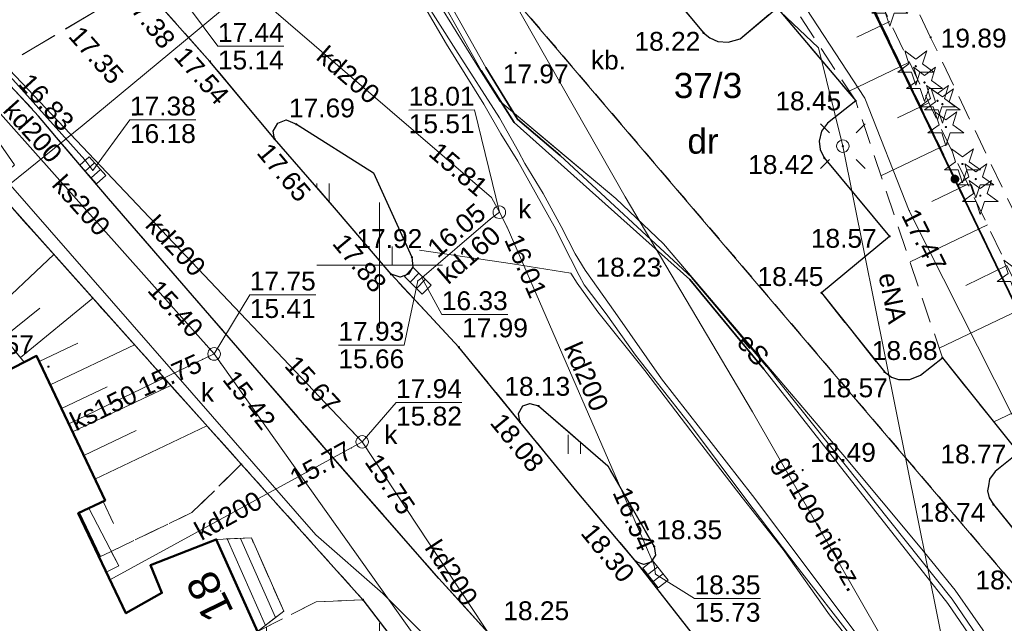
# Model space of a CAD drawing. Extents: x 7395144 to 7395446, y 6007497 to 6007827.
# Tile 31 of 62: x 7395186 to 7395225, y 6007686 to 6007710. Entities that reach past the tile are written whole.
import ezdxf
from ezdxf.enums import TextEntityAlignment as Align

# ---------------------------------------------------------------- set-up
doc = ezdxf.new("R2010")
doc.units = 0
doc.header["$PDSIZE"] = 0.75
for name, pattern in [('PRZER1-1', [2, 1, -1]), ('PRZER2-1', [3, 2, -1]), ('PRZER3-1', [4, 3, -1])]:
    doc.linetypes.add(name, pattern=pattern)
doc.layers.get('0').update_dxf_attribs({"linetype": 'CONTINUOUS', "lineweight": 13})
for name, color, linetype, lineweight in [('GEPADR', 7, 'CONTINUOUS', 18), ('GEPADR_O', 7, 'CONTINUOUS', 18), ('GEPPGD', 7, 'CONTINUOUS', 18), ('GESBZO', 7, 'CONTINUOUS', 50), ('GESDZI', 7, 'CONTINUOUS', 18), ('GESDZI_O', 7, 'CONTINUOUS', 18), ('GESSCH', 7, 'CONTINUOUS', 18), ('GSLKOG', 7, 'CONTINUOUS', 35), ('GSLKRW', 7, 'CONTINUOUS', 25), ('GSPWPS', 7, 'CONTINUOUS', 13), ('GSPWPS_O', 7, 'CONTINUOUS', 13), ('GSSIIN', 7, 'CONTINUOUS', 18), ('GSSKOA', 7, 'PRZER3-1', 18), ('GSSKOD', 7, 'PRZER2-1', 18), ('GSSOTW', 7, 'PRZER3-1', 18), ('GSSOTW_O', 7, 'PRZER3-1', 18), ('GSSSIN', 7, 'PRZER2-1', 18), ('GSSUTR', 7, 'PRZER2-1', 18), ('GSSZSN', 7, 'PRZER2-1', 18), ('GULLOB', 7, 'CONTINUOUS', 35), ('GUPELA', 7, 'CONTINUOUS', 18), ('GUPPRZ', 7, 'CONTINUOUS', 18), ('GUPPRZ_O', 7, 'CONTINUOUS', 18)]:
    doc.layers.add(name, color=color, linetype=linetype, lineweight=lineweight)
for name, color, linetype, lineweight, true_color in [('GESUZY', 7, 'PRZER1-1', 18, 0x008000), ('GESUZY_O', 7, 'PRZER1-1', 18, 0x008000), ('GSPRDI', 7, 'CONTINUOUS', 18, 0x008000), ('GULEPR', 1, 'CONTINUOUS', 18, 0xff0000), ('GULEPR_O', 1, 'CONTINUOUS', 18, 0xff0000), ('GULGPR', 7, 'CONTINUOUS', 18, 0xbfbf00), ('GULGPR_O', 7, 'CONTINUOUS', 18, 0xbfbf00), ('GULKPR', 7, 'CONTINUOUS', 18, 0x803300), ('GULKPR_O', 7, 'CONTINUOUS', 18, 0x803300), ('GULTPR', 7, 'CONTINUOUS', 18, 0xff9100), ('GUPKKS', 7, 'CONTINUOUS', 18, 0x803300), ('GUPKSD', 7, 'CONTINUOUS', 18, 0x803300), ('GUPKSD_O', 7, 'CONTINUOUS', 18, 0x803300)]:
    doc.layers.add(name, color=color, linetype=linetype, lineweight=lineweight, true_color=true_color)
doc.styles.add('GEO-INFO', font='arial.ttf')
pattern_1 = [(90, (7390000, 6000000), (-2.5, 2.5), [0.75, -4.25]), (90, (7390000.5, 6000000), (-2.5, 2.5), [0.75, -4.25])]

# ---------------------------------------------------------------- blocks, each defined once
blk = doc.blocks.new('KOLO')
blk.add_hatch(color=0).paths.add_polyline_path([(-0.5, 0), (-0.482963, -0.12941), (-0.433013, -0.25), (-0.353553, -0.353553), (-0.25, -0.433013), (-0.12941, -0.482963), (0, -0.5), (0.12941, -0.482963), (0.25, -0.433013), (0.353553, -0.353553), (0.433013, -0.25), (0.482963, -0.12941), (0.5, 0), (0.482963, 0.12941), (0.433013, 0.25), (0.353553, 0.353553), (0.25, 0.433013), (0.12941, 0.482963), (0, 0.5), (-0.12941, 0.482963), (-0.25, 0.433013), (-0.353553, 0.353553), (-0.433013, 0.25), (-0.482963, 0.12941)])
blk = doc.blocks.new('SPDIP')
blk.add_hatch(color=0).paths.add_polyline_path([(0, -0.09), (0.027812, -0.085595), (0.052901, -0.072812), (0.072812, -0.052901), (0.085595, -0.027812), (0.09, 0), (0.085595, 0.027812), (0.072812, 0.052901), (0.052901, 0.072812), (0.027812, 0.085595), (0, 0.09), (-0.027812, 0.085595), (-0.052901, 0.072812), (-0.072812, 0.052901), (-0.085595, 0.027812), (-0.09, 0), (-0.085595, -0.027812), (-0.072812, -0.052901), (-0.052901, -0.072812), (-0.027812, -0.085595)])
at = {"color": 0}
blk.add_lwpolyline([(0.544942, 0.177062), (1.426676, -0.463555), (0.336792, -0.463555), (0, -1.500096), (-0.336792, -0.463555), (-1.426676, -0.463555), (-0.544942, 0.177062), (-0.881734, 1.213603), (0, 0.572986), (0.881734, 1.213603)], close=True, dxfattribs=at)
blk = doc.blocks.new('SUEO')
blk.add_hatch(color=0).paths.add_polyline_path([(-0.002174, 0.089974), (0.023762, 0.086807), (0.042561, 0.0793), (0.060131, 0.066965), (0.076266, 0.047786), (0.086234, 0.025762), (0.089972, 0.002226), (0.088646, -0.015553), (0.081114, -0.038994), (0.066834, -0.060276), (0.049699, -0.075033), (0.027576, -0.085671), (0.004027, -0.08991), (-0.019639, -0.087831), (-0.040932, -0.080154), (-0.059082, -0.067892), (-0.073734, -0.051607), (-0.08374, -0.032979), (-0.089221, -0.011817), (-0.089063, 0.012951), (-0.082571, 0.035806), (-0.069528, 0.057148), (-0.048957, 0.075519), (-0.026898, 0.085887)])
at = {"color": 0}
for points in [[(-1.767767, 1.767767), (-1.06066, 1.06066)], [(1.767767, 1.767767), (1.06066, 1.06066)], [(-1.767767, -1.767767), (-1.06066, -1.06066)], [(1.767767, -1.767767), (1.06066, -1.06066)]]:
    blk.add_lwpolyline(points, dxfattribs=at)
blk = doc.blocks.new('POINT')
at = {"color": 0}
blk.add_point((0, 0), dxfattribs=at)
blk = doc.blocks.new('OKRAG_PELNY')
at = {"color": 0}
blk.add_lwpolyline([(0, 0.5), (0.12941, 0.482963), (0.25, 0.433013), (0.353553, 0.353553), (0.433013, 0.25), (0.482963, 0.12941), (0.5, 0), (0.482963, -0.12941), (0.433013, -0.25), (0.353553, -0.353553), (0.25, -0.433013), (0.12941, -0.482963), (0, -0.5), (-0.12941, -0.482963), (-0.25, -0.433013), (-0.353553, -0.353553), (-0.433013, -0.25), (-0.482963, -0.12941), (-0.5, 0), (-0.482963, 0.12941), (-0.433013, 0.25), (-0.353553, 0.353553), (-0.25, 0.433013), (-0.12941, 0.482963)], close=True, dxfattribs=at)
blk = doc.blocks.new('SUUS05')
at = {"color": 0}
blk.add_lwpolyline([(0.5, -0.25), (-0.5, -0.25), (-0.5, 0.25), (0.5, 0.25)], close=True, dxfattribs=at)
for points in [[(-0.175, -0.25), (-0.175, 0.25)], [(0.175, -0.25), (0.175, 0.25)]]:
    blk.add_lwpolyline(points, dxfattribs=at)
blk = doc.blocks.new('EPPGN')
blk.add_hatch(color=0).paths.add_polyline_path([(0, -0.09), (0.027812, -0.085595), (0.052901, -0.072812), (0.072812, -0.052901), (0.085595, -0.027812), (0.09, 0), (0.085595, 0.027812), (0.072812, 0.052901), (0.052901, 0.072812), (0.027812, 0.085595), (0, 0.09), (-0.027812, 0.085595), (-0.052901, 0.072812), (-0.072812, 0.052901), (-0.085595, 0.027812), (-0.09, 0), (-0.085595, -0.027812), (-0.072812, -0.052901), (-0.052901, -0.072812), (-0.027812, -0.085595)])

msp = doc.modelspace()

# ---------------------------------------------------------------- hatches: boundary and pattern name
at = {"layer": 'GSSUTR', "linetype": 'Continuous', "lineweight": 18}
h = msp.add_hatch(dxfattribs=at)
h.set_pattern_fill('PTTU04', scale=0.5, style=0)
h.set_pattern_definition(pattern_1)
h.paths.add_polyline_path([(7395201.29, 6007700.32), (7395199.76, 6007703.68), (7395196.69, 6007705.61), (7395196.29, 6007705.79), (7395195.95, 6007705.66), (7395195.77, 6007705.33), (7395195.82, 6007705.03), (7395198.21, 6007702.28), (7395200.46, 6007699.64), (7395200.82, 6007699.53), (7395201.15, 6007699.65), (7395201.33, 6007699.94)], flags=0)
h = msp.add_hatch(dxfattribs=at)
h.set_pattern_fill('PTTU04', scale=0.5, style=0)
h.set_pattern_definition(pattern_1)
h.paths.add_polyline_path([(7395220.12, 6007654.21), (7395218.571, 6007654.761), (7395211.67, 6007650.9), (7395208.322, 6007649.326), (7395209.58, 6007646.89), (7395208.862, 6007646.491), (7395209.56, 6007645.01), (7395210.63, 6007645.51), (7395212.33, 6007641.91), (7395200.05, 6007636.13), (7395198.44, 6007639.5), (7395200.66, 6007640.55), (7395199.65, 6007642.57), (7395197.48, 6007641.53), (7395195.84, 6007644.96), (7395196.96, 6007645.5), (7395187.76, 6007664.86), (7395186.61, 6007664.31), (7395179.3, 6007679.67), (7395180.42, 6007680.21), (7395175.77, 6007689.99), (7395180.1, 6007692.08), (7395178.52, 6007695.42), (7395182.04, 6007696.98), (7395183.14, 6007694.75), (7395185.863, 6007696.141), (7395184.53, 6007697.775), (7395182.159, 6007700.284), (7395180.15, 6007702.302), (7395177.874, 6007700.266), (7395176.131, 6007698.487), (7395174.019, 6007696.308), (7395171.626, 6007694.105), (7395169.89, 6007692.122), (7395168.635, 6007690.936), (7395167.117, 6007689.392), (7395169.823, 6007682.722), (7395172.695, 6007675.63), (7395173.662, 6007673.094), (7395174.666, 6007670.683), (7395175.33, 6007669.017), (7395175.834, 6007667.756), (7395195.307, 6007630.198), (7395224.1, 6007646.53)], flags=0)
h = msp.add_hatch(dxfattribs=at)
h.set_pattern_fill('PTTU04', scale=0.5, style=0)
h.set_pattern_definition(pattern_1)
h.paths.add_polyline_path([(7395210.93, 6007688.81), (7395209.08, 6007692.02), (7395206.33, 6007694.4), (7395205.98, 6007694.5), (7395205.71, 6007694.4), (7395205.53, 6007694.1), (7395205.59, 6007693.77), (7395207.86, 6007690.98), (7395210.22, 6007688.2), (7395210.52, 6007688.09), (7395210.8, 6007688.18), (7395210.98, 6007688.46)], flags=0)
h = msp.add_hatch(dxfattribs=at)
h.set_pattern_fill('PTTU04', scale=0.5, style=0)
h.set_pattern_definition(pattern_1)
h.paths.add_polyline_path([(7395199.34, 6007686.69), (7395197.484, 6007686.604), (7395195.14, 6007685.42), (7395191.669, 6007683.932), (7395192.87, 6007681.61), (7395192.216, 6007681.298), (7395192.377, 6007680.959), (7395192.98, 6007681.3), (7395194.09, 6007678.88), (7395193.511, 6007678.58), (7395197, 6007671.261), (7395201.788, 6007673.697), (7395204.638, 6007672.8), (7395207.19, 6007674.225), (7395207.36, 6007676.2)], flags=0)

# ---------------------------------------------------------------- linework, layer by layer
at = {"color": 7, "linetype": 'Continuous', "lineweight": 13, "elevation": 100, "flags": 128}
for points in [[(7395200, 6007697.5), (7395200, 6007702.5)], [(7395197.5, 6007700), (7395202.5, 6007700)]]:
    msp.add_lwpolyline(points, dxfattribs=at)
at = {"layer": 'GESBZO', "color": 7, "linetype": 'Continuous', "lineweight": 50, "elevation": 10.18}
msp.add_lwpolyline([(7395186.61, 6007664.31), (7395179.3, 6007679.67), (7395180.42, 6007680.21), (7395175.77, 6007689.99), (7395180.1, 6007692.08), (7395178.52, 6007695.42), (7395182.04, 6007696.98), (7395183.14, 6007694.75), (7395186.35, 6007696.39), (7395189.08, 6007690.64), (7395188.01, 6007690.13), (7395189.91, 6007686.15), (7395191.34, 6007686.96), (7395190.88, 6007688.06), (7395193.5, 6007689.09), (7395195.14, 6007685.42), (7395191.08, 6007683.68), (7395198.13, 6007668.89), (7395199.64, 6007669.62), (7395199.15, 6007670.72), (7395201.68, 6007671.93), (7395203.35, 6007668.3), (7395199.33, 6007666.37)], dxfattribs=at)
at = {"layer": 'GESDZI', "color": 7, "linetype": 'Continuous', "lineweight": 18, "elevation": 10.22}
for points in [[(7395208.88, 6007732.82), (7395228.84, 6007751.29), (7395254.04, 6007769.81), (7395303.63, 6007764.04), (7395313.94, 6007762.83), (7395315.59, 6007761.16), (7395354.5, 6007757.04), (7395348.25, 6007694.55), (7395349.93, 6007694.27), (7395348.19, 6007686.54), (7395384.8, 6007680.52), (7395392.56, 6007656.98), (7395381.64, 6007573.08), (7395380.93, 6007567.64), (7395298.02, 6007582.09), (7395291.04, 6007582.64), (7395274.2, 6007590.33), (7395241.23, 6007663.62), (7395237.48, 6007672.95)], [(7395237.48, 6007672.95), (7395196.33, 6007721.2), (7395208.88, 6007732.82)]]:
    msp.add_lwpolyline(points, close=True, dxfattribs=at)
for points in [[(7395249.88, 6007594.73), (7395225.66, 6007643.45), (7395224.1, 6007646.53), (7395220.12, 6007654.21), (7395217.72, 6007659.28), (7395207.36, 6007676.2), (7395199.34, 6007686.69), (7395194.5, 6007692.08), (7395183.15, 6007704.78), (7395181.48, 6007705.62), (7395179.58, 6007705.58), (7395196.33, 6007721.2), (7395237.48, 6007672.95), (7395228.6, 6007669.81), (7395232.5, 6007660.28), (7395241.23, 6007663.62), (7395274.2, 6007590.33)], [(7395163.901, 6007690.773), (7395163.9, 6007690.95), (7395179.58, 6007705.58), (7395181.48, 6007705.62), (7395183.15, 6007704.78), (7395194.5, 6007692.08), (7395199.34, 6007686.69), (7395207.36, 6007676.2), (7395217.72, 6007659.28), (7395220.12, 6007654.21), (7395224.1, 6007646.53), (7395195.307, 6007630.198)]]:
    msp.add_lwpolyline(points, dxfattribs=at)
at = {"layer": 'GESSCH', "color": 7, "linetype": 'Continuous', "lineweight": 18, "elevation": 10.18}
msp.add_lwpolyline([(7395193.5, 6007689.09), (7395194.9, 6007689.15), (7395196.19, 6007686.23), (7395195.14, 6007685.42)], close=True, dxfattribs=at)
at = {"layer": 'GESSCH', "color": 7, "linetype": 'Continuous', "lineweight": 18, "elevation": 10.18, "flags": 128}
for points in [[(7395193.936, 6007689.109), (7395195.458, 6007685.665)], [(7395194.473, 6007689.132), (7395195.865, 6007685.98)]]:
    msp.add_lwpolyline(points, dxfattribs=at)
at = {"layer": 'GESUZY', "color": 96, "linetype": 'PRZER1-1', "lineweight": 18, "ltscale": 0.5, "true_color": 0x008000, "elevation": 10.08}
for points in [[(7395208.88, 6007732.82), (7395228.84, 6007751.29), (7395254.04, 6007769.81), (7395303.63, 6007764.04), (7395313.94, 6007762.83), (7395315.59, 6007761.16), (7395354.5, 6007757.04), (7395348.25, 6007694.55), (7395349.93, 6007694.27), (7395348.19, 6007686.54), (7395384.8, 6007680.52), (7395392.56, 6007656.98), (7395381.64, 6007573.08), (7395380.93, 6007567.64), (7395298.02, 6007582.09), (7395291.04, 6007582.64), (7395274.2, 6007590.33), (7395241.23, 6007663.62), (7395237.48, 6007672.95)], [(7395196.33, 6007721.2), (7395208.88, 6007732.82), (7395237.48, 6007672.95)]]:
    msp.add_lwpolyline(points, close=True, dxfattribs=at)
for points in [[(7395249.88, 6007594.73), (7395225.66, 6007643.45), (7395224.1, 6007646.53), (7395220.12, 6007654.21), (7395217.72, 6007659.28), (7395207.36, 6007676.2), (7395199.34, 6007686.69), (7395194.5, 6007692.08), (7395183.15, 6007704.78), (7395181.48, 6007705.62), (7395179.58, 6007705.58), (7395196.33, 6007721.2), (7395237.48, 6007672.95), (7395228.6, 6007669.81), (7395232.5, 6007660.28), (7395241.23, 6007663.62), (7395274.2, 6007590.33)], [(7395163.901, 6007690.773), (7395163.9, 6007690.95), (7395179.58, 6007705.58), (7395181.48, 6007705.62), (7395183.15, 6007704.78), (7395194.5, 6007692.08), (7395199.34, 6007686.69), (7395207.36, 6007676.2), (7395217.72, 6007659.28), (7395220.12, 6007654.21), (7395224.1, 6007646.53), (7395195.307, 6007630.198)]]:
    msp.add_lwpolyline(points, dxfattribs=at)
at = {"layer": 'GSLKOG', "color": 7, "linetype": 'Continuous', "lineweight": 35, "elevation": 10.18}
msp.add_lwpolyline([(7395234.611, 6007750.202), (7395229.16, 6007744.95), (7395211.31, 6007727.2), (7395215.83, 6007718.1), (7395231.8, 6007684.95), (7395243.63, 6007660.21), (7395257, 6007632.6), (7395261.653, 6007623.101)], dxfattribs=at)
at = {"layer": 'GSLKRW', "color": 7, "linetype": 'Continuous', "lineweight": 25, "elevation": 10.18}
for points in [[(7395210.33, 6007712.32), (7395212.89, 6007709.25), (7395213.14, 6007709.05), (7395213.47, 6007708.91), (7395213.88, 6007708.88), (7395214.35, 6007709.01), (7395215.83, 6007710.25), (7395218.95, 6007706.54), (7395217.83, 6007705.65), (7395217.59, 6007705.33), (7395217.49, 6007704.94), (7395217.53, 6007704.6), (7395217.7, 6007704.27), (7395220.3, 6007701.15), (7395217.59, 6007698.9), (7395220.09, 6007695.76), (7395220.38, 6007695.55), (7395220.66, 6007695.45), (7395221.11, 6007695.46), (7395221.53, 6007695.63), (7395222.4, 6007696.32), (7395225.43, 6007692.54), (7395224.5, 6007691.79), (7395224.27, 6007691.49), (7395224.23, 6007691.22), (7395224.19, 6007691.02), (7395224.26, 6007690.74), (7395224.43, 6007690.48), (7395226.89, 6007687.45)], [(7395236.94, 6007672.36), (7395236.669, 6007672.257), (7395227.37, 6007668.73), (7395225.95, 6007668.45), (7395224.96, 6007668.45), (7395223.87, 6007668.83), (7395222.76, 6007669.66), (7395221.91, 6007671.13), (7395218.84, 6007676.12), (7395216.82, 6007679.07), (7395214.16, 6007682.88), (7395212.45, 6007685.33), (7395210.22, 6007688.2), (7395207.86, 6007690.98), (7395205.59, 6007693.77), (7395203.16, 6007696.74), (7395200.46, 6007699.64), (7395198.21, 6007702.28), (7395195.82, 6007705.03), (7395193.25, 6007708.11), (7395190.53, 6007711.17)], [(7395217.1, 6007666.95), (7395215.885, 6007668.865), (7395214.42, 6007671.207), (7395212.971, 6007673.419), (7395211.217, 6007675.983), (7395209.138, 6007679.002), (7395206.901, 6007681.956), (7395206.052, 6007683.262), (7395205.327, 6007684.178), (7395204.459, 6007685.23), (7395202.355, 6007687.54), (7395197.878, 6007692.659), (7395189.213, 6007702.65), (7395187.143, 6007705.084), (7395186.434, 6007705.933), (7395185.493, 6007706.954), (7395184.9, 6007707.58), (7395184.733, 6007707.761)], [(7395194.5, 6007692.08), (7395183.15, 6007704.78), (7395181.48, 6007705.62), (7395181.41, 6007705.617), (7395180.45, 6007705.58), (7395179.659, 6007705.555), (7395163.896, 6007691.138), (7395163.898, 6007690.778)], [(7395195.82, 6007705.03), (7395195.77, 6007705.33), (7395195.95, 6007705.66), (7395196.29, 6007705.79), (7395196.69, 6007705.61), (7395199.76, 6007703.68), (7395201.29, 6007700.32), (7395201.33, 6007699.94), (7395201.15, 6007699.65), (7395200.82, 6007699.53), (7395200.46, 6007699.64)], [(7395205.59, 6007693.77), (7395205.53, 6007694.1), (7395205.71, 6007694.4), (7395205.98, 6007694.5), (7395206.33, 6007694.4), (7395209.08, 6007692.02), (7395210.93, 6007688.81), (7395210.98, 6007688.46), (7395210.8, 6007688.18), (7395210.52, 6007688.09), (7395210.22, 6007688.2)], [(7395199.34, 6007686.69), (7395207.36, 6007676.2)]]:
    msp.add_lwpolyline(points, dxfattribs=at)
at = {"layer": 'GSSIIN', "color": 7, "linetype": 'Continuous', "lineweight": 18, "elevation": 10.18}
msp.add_lwpolyline([(7395188.43, 6007690.33), (7395189.62, 6007688.04), (7395189.128, 6007687.789), (7395188.01, 6007690.13)], close=True, dxfattribs=at)
at = {"layer": 'GSSKOA', "color": 7, "linetype": 'PRZER3-1', "lineweight": 18, "ltscale": 0.5, "elevation": 10.18}
for points in [[(7395158.643, 6007700.914), (7395166.12, 6007707.87), (7395171.48, 6007713.02), (7395181.57, 6007722.16), (7395183.951, 6007719.562), (7395188.617, 6007714.469), (7395189.397, 6007712.605), (7395190.513, 6007711.192), (7395184.81, 6007707.8), (7395183.35, 6007708.57), (7395181.59, 6007709.01), (7395179.98, 6007708.99), (7395178.2, 6007708.58), (7395176.67, 6007707.71), (7395163.66, 6007695.72), (7395162.091, 6007694.263)], [(7395190.51, 6007711.19), (7395184.81, 6007707.8)], [(7395233.19, 6007667.28), (7395237.97, 6007668.65), (7395236.94, 6007672.36), (7395236.669, 6007672.257), (7395227.37, 6007668.73), (7395225.95, 6007668.45), (7395224.96, 6007668.45), (7395223.87, 6007668.83), (7395222.76, 6007669.66), (7395221.91, 6007671.13), (7395218.84, 6007676.12), (7395216.82, 6007679.07), (7395214.16, 6007682.88), (7395212.45, 6007685.33), (7395210.22, 6007688.2), (7395207.86, 6007690.98), (7395205.59, 6007693.77), (7395203.16, 6007696.74), (7395200.46, 6007699.64), (7395198.21, 6007702.28), (7395195.82, 6007705.03), (7395193.25, 6007708.11), (7395190.53, 6007711.17)], [(7395185.493, 6007706.954), (7395186.434, 6007705.933), (7395187.143, 6007705.084), (7395189.213, 6007702.65), (7395197.878, 6007692.659), (7395202.355, 6007687.54), (7395204.459, 6007685.23), (7395205.327, 6007684.178), (7395206.052, 6007683.262), (7395206.901, 6007681.956), (7395209.138, 6007679.002), (7395211.217, 6007675.983), (7395212.971, 6007673.419), (7395214.42, 6007671.207), (7395215.885, 6007668.865), (7395217.1, 6007666.95)]]:
    msp.add_lwpolyline(points, dxfattribs=at)
at = {"layer": 'GSSKOD', "color": 7, "linetype": 'PRZER2-1', "lineweight": 18, "ltscale": 0.5, "elevation": 10.18}
for points in [[(7395185.493, 6007706.954), (7395186.434, 6007705.933), (7395187.143, 6007705.084), (7395189.213, 6007702.65), (7395197.878, 6007692.659), (7395202.355, 6007687.54), (7395204.459, 6007685.23), (7395205.327, 6007684.178), (7395206.052, 6007683.262), (7395206.901, 6007681.956), (7395209.138, 6007679.002), (7395211.217, 6007675.983), (7395212.971, 6007673.419), (7395214.42, 6007671.207), (7395215.885, 6007668.865), (7395217.1, 6007666.95)], [(7395207.36, 6007676.2), (7395199.34, 6007686.69), (7395197.484, 6007686.604), (7395195.14, 6007685.42), (7395196.19, 6007686.23), (7395194.9, 6007689.15), (7395193.5, 6007689.09), (7395190.88, 6007688.06), (7395191.34, 6007686.96), (7395189.91, 6007686.15), (7395189.128, 6007687.789), (7395189.62, 6007688.04), (7395189.321, 6007688.615), (7395192.537, 6007690.156), (7395194.5, 6007692.08), (7395183.15, 6007704.78)]]:
    msp.add_lwpolyline(points, dxfattribs=at)
at = {"layer": 'GSSOTW', "color": 7, "linetype": 'PRZER3-1', "lineweight": 18, "ltscale": 0.5, "elevation": 10.18}
for points in [[(7395210.33, 6007712.32), (7395212.89, 6007709.25), (7395213.14, 6007709.05), (7395213.47, 6007708.91), (7395213.88, 6007708.88), (7395214.35, 6007709.01), (7395215.83, 6007710.25), (7395218.95, 6007706.54), (7395217.83, 6007705.65), (7395217.59, 6007705.33), (7395217.49, 6007704.94), (7395217.53, 6007704.6), (7395217.7, 6007704.27), (7395220.3, 6007701.15), (7395217.59, 6007698.9), (7395220.09, 6007695.76), (7395220.38, 6007695.55), (7395220.66, 6007695.45), (7395221.11, 6007695.46), (7395221.53, 6007695.63), (7395222.4, 6007696.32), (7395225.43, 6007692.54), (7395224.5, 6007691.79), (7395224.27, 6007691.49), (7395224.23, 6007691.22), (7395224.19, 6007691.02), (7395224.26, 6007690.74), (7395224.43, 6007690.48), (7395226.89, 6007687.45)], [(7395212.45, 6007685.33), (7395210.22, 6007688.2), (7395210.52, 6007688.09), (7395210.8, 6007688.18), (7395210.98, 6007688.46), (7395210.93, 6007688.81), (7395209.08, 6007692.02), (7395206.33, 6007694.4), (7395205.98, 6007694.5), (7395205.71, 6007694.4), (7395205.53, 6007694.1), (7395205.59, 6007693.77), (7395203.16, 6007696.74), (7395200.46, 6007699.64), (7395200.82, 6007699.53), (7395201.15, 6007699.65), (7395201.33, 6007699.94), (7395201.29, 6007700.32), (7395199.76, 6007703.68), (7395196.69, 6007705.61), (7395196.29, 6007705.79), (7395195.95, 6007705.66), (7395195.77, 6007705.33), (7395195.82, 6007705.03), (7395193.25, 6007708.11), (7395190.53, 6007711.17)]]:
    msp.add_lwpolyline(points, dxfattribs=at)
at = {"layer": 'GSSSIN', "color": 7, "linetype": 'PRZER2-1', "lineweight": 18, "ltscale": 0.5, "elevation": 10.1}
msp.add_lwpolyline([(7395246.403, 6007658.107), (7395244.763, 6007661.533), (7395230.595, 6007690.93), (7395221.933, 6007709.068), (7395213.748, 6007725.917), (7395218.256, 6007728.047), (7395226.583, 6007710.889), (7395235.422, 6007692.501), (7395249.237, 6007663.605), (7395252.457, 6007657.127)], close=True, dxfattribs=at)
at = {"layer": 'GSSUTR', "color": 7, "linetype": 'PRZER2-1', "lineweight": 18, "ltscale": 0.5, "elevation": 10.1}
for points in [[(7395195.82, 6007705.03), (7395195.77, 6007705.33), (7395195.95, 6007705.66), (7395196.29, 6007705.79), (7395196.69, 6007705.61), (7395199.76, 6007703.68), (7395201.29, 6007700.32), (7395201.33, 6007699.94), (7395201.15, 6007699.65), (7395200.82, 6007699.53), (7395200.46, 6007699.64), (7395198.21, 6007702.28)], [(7395205.59, 6007693.77), (7395205.53, 6007694.1), (7395205.71, 6007694.4), (7395205.98, 6007694.5), (7395206.33, 6007694.4), (7395209.08, 6007692.02), (7395210.93, 6007688.81), (7395210.98, 6007688.46), (7395210.8, 6007688.18), (7395210.52, 6007688.09), (7395210.22, 6007688.2), (7395207.86, 6007690.98)], [(7395195.14, 6007685.42), (7395197.484, 6007686.604), (7395199.34, 6007686.69), (7395207.36, 6007676.2), (7395207.19, 6007674.225), (7395204.638, 6007672.8), (7395201.788, 6007673.697), (7395197, 6007671.261), (7395193.511, 6007678.58), (7395194.09, 6007678.88), (7395192.98, 6007681.3), (7395192.377, 6007680.959), (7395192.216, 6007681.298), (7395192.87, 6007681.61), (7395191.669, 6007683.932)]]:
    msp.add_lwpolyline(points, close=True, dxfattribs=at)
msp.add_lwpolyline([(7395167.117, 6007689.392), (7395168.635, 6007690.936), (7395169.89, 6007692.122), (7395171.626, 6007694.105), (7395174.019, 6007696.308), (7395176.131, 6007698.487), (7395177.874, 6007700.266), (7395180.15, 6007702.302), (7395182.159, 6007700.284), (7395184.53, 6007697.775), (7395185.863, 6007696.141), (7395183.14, 6007694.75), (7395182.04, 6007696.98), (7395178.52, 6007695.42), (7395180.1, 6007692.08), (7395175.77, 6007689.99), (7395180.42, 6007680.21), (7395179.3, 6007679.67), (7395186.61, 6007664.31)], dxfattribs=at)
at = {"layer": 'GSSZSN', "color": 7, "linetype": 'PRZER2-1', "lineweight": 18, "ltscale": 0.5, "elevation": 10.06}
for points in [[(7395238.038, 6007672.672), (7395236.94, 6007672.36), (7395236.669, 6007672.257), (7395236.472, 6007672.183), (7395231.711, 6007681.004), (7395229.9, 6007684.38), (7395225.43, 6007692.54), (7395222.4, 6007696.32), (7395218.95, 6007706.54), (7395213.45, 6007714.89), (7395210.8, 6007718.02), (7395210.64, 6007718.36), (7395210.63, 6007718.76), (7395210.72, 6007719.04), (7395210.97, 6007719.36), (7395212.21, 6007720.4), (7395209.09, 6007724.16), (7395207.624, 6007729.95), (7395208.765, 6007732.927), (7395214.787, 6007738.558), (7395219.808, 6007734.858)], [(7395219.808, 6007734.858), (7395211.998, 6007727.039), (7395235.097, 6007678.843), (7395238.038, 6007672.672)], [(7395163.898, 6007690.778), (7395163.896, 6007691.138), (7395179.659, 6007705.555), (7395180.45, 6007705.58), (7395181.41, 6007705.617), (7395181.48, 6007705.62), (7395183.15, 6007704.78), (7395194.5, 6007692.08), (7395192.537, 6007690.156), (7395189.321, 6007688.615), (7395188.842, 6007688.386)], [(7395188.842, 6007688.386), (7395188.01, 6007690.13), (7395188.43, 6007690.33), (7395189.08, 6007690.64), (7395186.35, 6007696.39), (7395185.863, 6007696.141), (7395184.53, 6007697.775), (7395182.159, 6007700.284), (7395180.15, 6007702.302), (7395177.874, 6007700.266), (7395176.131, 6007698.487), (7395174.019, 6007696.308), (7395171.626, 6007694.105), (7395169.89, 6007692.122), (7395168.635, 6007690.936), (7395167.117, 6007689.392)]]:
    msp.add_lwpolyline(points, dxfattribs=at)
at = {"layer": 'GSSZSN', "color": 7, "linetype": 'Continuous', "lineweight": 18, "elevation": 10.06, "flags": 128}
for points in [[(7395220.309, 6007709.699), (7395219.001, 6007709.073)], [(7395221.085, 6007708.08), (7395218.691, 6007706.933)], [(7395221.861, 6007706.461), (7395220.619, 6007705.866)], [(7395222.637, 6007704.842), (7395219.957, 6007703.557)], [(7395223.413, 6007703.222), (7395221.974, 6007702.533)], [(7395224.189, 6007701.603), (7395221.114, 6007700.13)], [(7395184.386, 6007697.928), (7395187.036, 6007700.432)], [(7395224.965, 6007699.984), (7395223.329, 6007699.2)], [(7395185.706, 6007696.332), (7395188.595, 6007698.688)], [(7395185.052, 6007697.135), (7395186.478, 6007698.298)], [(7395225.741, 6007698.365), (7395222.271, 6007696.702)], [(7395186.454, 6007696.172), (7395187.994, 6007696.903)], [(7395186.898, 6007695.236), (7395190.255, 6007696.83)], [(7395187.342, 6007694.3), (7395189.158, 6007695.163)], [(7395187.786, 6007693.365), (7395191.694, 6007695.22)], [(7395227.293, 6007695.127), (7395224.449, 6007693.764)], [(7395188.231, 6007692.429), (7395190.322, 6007693.422)], [(7395188.675, 6007691.493), (7395193.133, 6007693.61)], [(7395188.997, 6007690.601), (7395189.412, 6007689.729)], [(7395188.893, 6007688.411), (7395188.062, 6007690.155)]]:
    msp.add_lwpolyline(points, dxfattribs=at)
at = {"layer": 'GULEPR', "color": 1, "linetype": 'Continuous', "lineweight": 18, "true_color": 0xff0000, "elevation": 10.14}
for points in [[(7395235.41, 6007667.916), (7395235.233, 6007668.211), (7395233.957, 6007671.338), (7395232.574, 6007672.929), (7395231.434, 6007674.025), (7395222.795, 6007686.713), (7395215.414, 6007695.974), (7395212.428, 6007699.508), (7395207.183, 6007704.361), (7395205.492, 6007705.809), (7395204.235, 6007707.863), (7395197.079, 6007720.568), (7395186.75, 6007735.434), (7395186.819, 6007737.914), (7395186.94, 6007741.123), (7395187.017, 6007742.12), (7395188.181, 6007743.397), (7395196.91, 6007751.478)], [(7395218.44, 6007704.74), (7395217.47, 6007708.65), (7395205.29, 6007720.21), (7395200.04, 6007723.94), (7395197.589, 6007722.297)], [(7395201.3, 6007712.142), (7395204.049, 6007707.694), (7395204.789, 6007706.528), (7395206.477, 6007705.11), (7395208.351, 6007703.536), (7395209.406, 6007702.65), (7395211.304, 6007700.851), (7395214.053, 6007697.625), (7395218.437, 6007692.465), (7395221.513, 6007688.785), (7395222.907, 6007687.07), (7395223.607, 6007686.059), (7395224.004, 6007685.499), (7395226.391, 6007681.38), (7395227.959, 6007678.788), (7395229.059, 6007676.861), (7395229.513, 6007675.992), (7395229.918, 6007674.745), (7395230.872, 6007670.513), (7395231.553, 6007667.569)], [(7395231.553, 6007667.569), (7395230.872, 6007670.512), (7395229.918, 6007674.744), (7395229.513, 6007675.991), (7395229.059, 6007676.86), (7395227.959, 6007678.788), (7395226.391, 6007681.38), (7395224.004, 6007685.499), (7395223.607, 6007686.059), (7395222.907, 6007687.07), (7395221.513, 6007688.785), (7395218.437, 6007692.465), (7395211.304, 6007700.85), (7395209.406, 6007702.65), (7395204.789, 6007706.527), (7395204.048, 6007707.693), (7395201.3, 6007712.141)], [(7395235.757, 6007672.472), (7395235.372, 6007672.826), (7395234.406, 6007673.65), (7395232.472, 6007675.272), (7395230.415, 6007676.954), (7395229.013, 6007678.136), (7395226.126, 6007680.405), (7395220.939, 6007682.51), (7395219.995, 6007683.689), (7395218.886, 6007685.082), (7395216.627, 6007687.997), (7395214.582, 6007690.696), (7395212.375, 6007693.634), (7395210.183, 6007696.417), (7395209.016, 6007698.069), (7395208.146, 6007699.218), (7395207.94, 6007699.587), (7395207.601, 6007700.269), (7395206.945, 6007701.557), (7395205.504, 6007704.142), (7395204.834, 6007705.227), (7395204.146, 6007706.416), (7395202.667, 6007708.798), (7395201.129, 6007711.439)], [(7395201.692, 6007710.692), (7395203.034, 6007708.572), (7395204.773, 6007705.868), (7395205.528, 6007704.522), (7395205.778, 6007704.048), (7395206.517, 6007702.856), (7395207.223, 6007701.541), (7395207.791, 6007700.461), (7395208.183, 6007699.801), (7395209.375, 6007698.123), (7395211.22, 6007695.487), (7395214.846, 6007690.832), (7395217.101, 6007687.84), (7395219.072, 6007685.198), (7395220.881, 6007682.794), (7395221.224, 6007682.594), (7395223.433, 6007681.692), (7395225.968, 6007680.719)], [(7395236.041, 6007657.476), (7395233.76, 6007659.48), (7395231.09, 6007658.33), (7395228.54, 6007662.8), (7395225.24, 6007669.75), (7395219.81, 6007676.56), (7395223.4, 6007682.16), (7395222.66, 6007683.78), (7395218.44, 6007704.74)], [(7395201.589, 6007700.595), (7395205.296, 6007700.058), (7395207.615, 6007699.683), (7395207.87, 6007699.285), (7395208.689, 6007698.14), (7395210.553, 6007695.809), (7395212.599, 6007693.136), (7395214.434, 6007690.756), (7395216.06, 6007688.694), (7395217.906, 6007686.085), (7395218.826, 6007684.933), (7395220.699, 6007682.347), (7395219.579, 6007676.692), (7395219.677, 6007676.635)]]:
    msp.add_lwpolyline(points, dxfattribs=at)
at = {"layer": 'GULGPR', "color": 52, "linetype": 'Continuous', "lineweight": 18, "true_color": 0xbfbf00, "elevation": 10.14}
for points in [[(7395184.93, 6007702.94), (7395184.66, 6007703.27), (7395185.47, 6007704), (7395182.7, 6007707.98), (7395192.78, 6007717.8), (7395196.34, 6007720.81), (7395203.84, 6007726.98), (7395209.18, 6007724.38), (7395212.28, 6007720.42), (7395211.72, 6007719.36), (7395212.07, 6007718.79), (7395213.27, 6007716.67), (7395216.28, 6007711.31), (7395219.32, 6007706.65), (7395221.08, 6007702.17), (7395225.84, 6007692.74), (7395228.39, 6007687.72), (7395224.76, 6007684.8)], [(7395184.93, 6007702.94), (7395188.166, 6007705.544), (7395201.743, 6007716.806), (7395202.098, 6007716.23), (7395209.781, 6007702.724), (7395214.849, 6007694.173), (7395220.796, 6007683.773), (7395221.621, 6007682.349)]]:
    msp.add_lwpolyline(points, dxfattribs=at)
at = {"layer": 'GULKPR', "color": 36, "linetype": 'Continuous', "lineweight": 18, "true_color": 0x803300, "elevation": 10.14}
for points in [[(7395204.77, 6007702.11), (7395204.45, 6007702.7), (7395191.29, 6007714.02), (7395190.529, 6007714.182)], [(7395178.011, 6007713.787), (7395193.417, 6007696.471), (7395203.47, 6007682.319), (7395213.447, 6007664.864), (7395221.172, 6007652.338), (7395229.074, 6007639.37), (7395238.726, 6007623.537), (7395245.36, 6007610.438), (7395247.507, 6007605.684)], [(7395181.394, 6007711.874), (7395199.31, 6007692.974), (7395210.275, 6007676.356), (7395219.321, 6007659.561), (7395223.081, 6007653.363), (7395223.141, 6007653.246), (7395233.371, 6007636.441), (7395242.899, 6007618.824), (7395252.5, 6007601.342), (7395254.941, 6007596.499), (7395261.048, 6007585.35), (7395268.412, 6007571.597)], [(7395181.394, 6007711.874), (7395188.269, 6007704.192), (7395188.591, 6007703.776)], [(7395201.52, 6007699.38), (7395201.68, 6007699.5), (7395204.41, 6007701.83), (7395204.77, 6007702.11)], [(7395210.98, 6007687.71), (7395210.93, 6007688.07), (7395205.08, 6007701.52), (7395204.77, 6007702.11)], [(7395193.417, 6007696.471), (7395187.634, 6007693.686)], [(7395199.31, 6007692.974), (7395189.274, 6007687.481)]]:
    msp.add_lwpolyline(points, dxfattribs=at)
at = {"layer": 'GULLOB', "color": 7, "linetype": 'Continuous', "lineweight": 35, "elevation": 10.12}
for points in [[(7395204.235, 6007707.863), (7395205.492, 6007705.809), (7395207.183, 6007704.361), (7395212.428, 6007699.508), (7395215.414, 6007695.974)], [(7395215.288, 6007695.861), (7395212.344, 6007699.433), (7395205.365, 6007705.686), (7395204.039, 6007707.754)]]:
    msp.add_lwpolyline(points, dxfattribs=at)
at = {"layer": 'GULTPR', "color": 30, "linetype": 'Continuous', "lineweight": 18, "true_color": 0xff9100, "elevation": 10.14}
for points in [[(7395196.752, 6007751.688), (7395187.931, 6007743.581), (7395186.882, 6007742.218), (7395186.774, 6007741.192), (7395186.531, 6007735.457), (7395196.92, 6007720.416), (7395204.039, 6007707.754), (7395205.365, 6007705.686), (7395212.344, 6007699.433), (7395215.288, 6007695.861), (7395222.615, 6007686.543), (7395231.24, 6007673.956), (7395231.732, 6007670.783), (7395232.306, 6007666.393), (7395233.072, 6007664.697), (7395234.483, 6007662.023), (7395235.092, 6007661.278), (7395235.689, 6007661.384), (7395237.545, 6007662.311), (7395238.243, 6007662.612), (7395238.061, 6007663.481)], [(7395180.32, 6007707.27), (7395180.99, 6007707.25), (7395184.39, 6007704.24), (7395197.47, 6007689.27), (7395200.13, 6007686.94), (7395205.94, 6007681.11), (7395213.82, 6007667.23), (7395219.11, 6007659.2), (7395222.71, 6007652.39), (7395227.78, 6007643.68), (7395232.38, 6007634.77), (7395233.92, 6007630.07), (7395234.07, 6007627.42), (7395234.6, 6007627), (7395235.23, 6007626.71), (7395255.67, 6007636.11), (7395256.2, 6007635.85), (7395256.59, 6007635.36), (7395278, 6007588.51)]]:
    msp.add_lwpolyline(points, dxfattribs=at)
at = {"layer": 'GUPPRZ_O', "color": 36, "linetype": 'Continuous', "lineweight": 9, "true_color": 0x803300, "elevation": 10.8, "flags": 128}
for points in [[(7395196.189, 6007708.715), (7395193.568, 6007708.713), (7395191.93, 6007710.92)], [(7395193.568, 6007708.713), (7395196.189, 6007708.715)], [(7395201.163, 6007706.178), (7395203.783, 6007706.18), (7395204.77, 6007702.11)], [(7395201.163, 6007706.178), (7395203.783, 6007706.18)], [(7395192.688, 6007705.788), (7395190.067, 6007705.786), (7395188.591, 6007703.776)], [(7395190.067, 6007705.786), (7395192.688, 6007705.788)], [(7395198.362, 6007696.823), (7395200.983, 6007696.825), (7395201.52, 6007699.38)], [(7395205.1, 6007698.047), (7395202.48, 6007698.045), (7395201.68, 6007699.5)], [(7395197.46, 6007698.827), (7395194.84, 6007698.825), (7395193.417, 6007696.471)], [(7395194.84, 6007698.825), (7395197.46, 6007698.827)], [(7395198.362, 6007696.823), (7395200.983, 6007696.825)], [(7395203.278, 6007694.544), (7395200.657, 6007694.542), (7395199.31, 6007692.974)], [(7395200.657, 6007694.542), (7395203.278, 6007694.544)], [(7395215.158, 6007686.737), (7395212.537, 6007686.735), (7395210.98, 6007687.71)], [(7395212.537, 6007686.735), (7395215.158, 6007686.737)]]:
    msp.add_lwpolyline(points, dxfattribs=at)

# ---------------------------------------------------------------- block references
at = {"layer": 'GEPADR', "color": 7, "lineweight": 18}
msp.add_blockref('POINT', (7395193.676, 6007687.04, 10.28), dxfattribs=at)
at = {"layer": 'GEPPGD', "color": 7, "lineweight": 18, "xscale": 0.5, "yscale": 0.5}
for p in [(7395194.5, 6007692.08, 10.24), (7395199.34, 6007686.69, 10.24)]:
    msp.add_blockref('EPPGN', p, dxfattribs=at)
at = {"layer": 'GSLKOG', "color": 7, "lineweight": 35, "xscale": 0.35, "yscale": 0.35}
msp.add_blockref('KOLO', (7395222.898, 6007703.429, 10.18), dxfattribs=at)
at = {"layer": 'GSPRDI', "color": 96, "lineweight": 18, "true_color": 0x008000, "xscale": 0.5, "yscale": 0.5}
for p in [(7395220.31, 6007710.26, 10.12), (7395221.34, 6007707.92, 10.12), (7395221.69, 6007707.27, 10.12), (7395222.206, 6007706.542, 10.12), (7395222.4, 6007706.41, 10.12), (7395222.54, 6007705.5, 10.12), (7395223.2, 6007704.03, 10.12), (7395223.73, 6007703.43, 10.12), (7395223.91, 6007702.77, 10.12), (7395225.29, 6007699.59, 10.12)]:
    msp.add_blockref('SPDIP', p, dxfattribs=at)
at = {"layer": 'GSPWPS', "color": 7, "lineweight": 13, "xscale": 0.09, "yscale": 0.09}
for p in [(7395212.89, 6007709.25, 10.08), (7395221.933, 6007709.068, 10.08), (7395205.42, 6007708.45, 10.08), (7395193.25, 6007708.11, 10.08), (7395218.95, 6007706.54, 10.08), (7395196.69, 6007705.61, 10.08), (7395195.82, 6007705.03, 10.08), (7395217.7, 6007704.27, 10.08), (7395220.3, 6007701.15, 10.08), (7395201.29, 6007700.32, 10.08), (7395211.18, 6007699.95, 10.08), (7395200.46, 6007699.64, 10.08), (7395217.59, 6007698.9, 10.08), (7395203.16, 6007696.74, 10.08), (7395222.4, 6007696.32, 10.08), (7395186.826, 6007695.965, 10.08), (7395220.09, 6007695.76, 10.08), (7395206.33, 6007694.4, 10.08), (7395205.59, 6007693.77, 10.08), (7395216.84, 6007691.85, 10.08), (7395224.43, 6007690.48, 10.08), (7395210.93, 6007688.81, 10.08), (7395210.22, 6007688.2, 10.08)]:
    msp.add_blockref('KOLO', p, dxfattribs=at)
at = {"layer": 'GUPELA', "color": 7, "lineweight": 18, "xscale": 0.5, "yscale": 0.5}
for name, p in [('SUEO', (7395218.44, 6007704.74, 10.15)), ('OKRAG_PELNY', (7395218.44, 6007704.74, 10.16))]:
    msp.add_blockref(name, p, dxfattribs=at)
at = {"layer": 'GUPKKS', "color": 36, "lineweight": 18, "true_color": 0x803300}
for p, rotation in [((7395188.591, 6007703.776, 10.16), 311.3442082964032), ((7395201.52, 6007699.38, 10.16), 315.3549226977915), ((7395210.98, 6007687.71, 10.16), 307.9064648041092)]:
    msp.add_blockref('SUUS05', p, dxfattribs=dict(at, rotation=rotation))
at = {"layer": 'GUPKSD', "color": 36, "lineweight": 18, "true_color": 0x803300, "xscale": 0.5, "yscale": 0.5}
for p in [(7395204.77, 6007702.11, 10.16), (7395193.417, 6007696.471, 10.16), (7395199.31, 6007692.974, 10.16)]:
    msp.add_blockref('OKRAG_PELNY', p, dxfattribs=at)
at = {"layer": 'GUPPRZ', "color": 36, "lineweight": 18, "true_color": 0x803300}
for p in [(7395188.269, 6007704.192, 10.16), (7395188.591, 6007703.776, 10.16), (7395204.45, 6007702.7, 10.16), (7395204.77, 6007702.11, 10.16), (7395204.41, 6007701.83, 10.16), (7395205.08, 6007701.52, 10.16), (7395201.52, 6007699.38, 10.16), (7395201.68, 6007699.5, 10.16), (7395193.087, 6007696.841, 10.16), (7395193.417, 6007696.471, 10.16), (7395192.966, 6007696.254, 10.16), (7395193.684, 6007696.095, 10.16), (7395198.966, 6007693.337, 10.16), (7395199.31, 6007692.974, 10.16), (7395198.872, 6007692.734, 10.16), (7395199.585, 6007692.557, 10.16), (7395210.93, 6007688.07, 10.16), (7395210.98, 6007687.71, 10.16)]:
    msp.add_blockref('POINT', p, dxfattribs=at)
at = {"layer": 'GUPPRZ', "color": 52, "lineweight": 18, "true_color": 0xbfbf00}
msp.add_blockref('POINT', (7395221.08, 6007702.17, 10.16), dxfattribs=at)

# ---------------------------------------------------------------- texts
at = {"layer": 'GEPADR_O', "color": 7, "linetype": 'Continuous', "lineweight": 0, "style": 'GEO-INFO'}
msp.add_text('18', height=1.25, rotation=115.9656, dxfattribs=at).set_placement((7395193.236, 6007686.81, 10.8), align=Align.MIDDLE)
at = {"layer": 'GESDZI_O', "color": 7, "linetype": 'Continuous', "lineweight": 0, "style": 'GEO-INFO'}
msp.add_text('37/3', height=1, dxfattribs=at).set_placement((7395213.072, 6007707.173, 10.81), align=Align.MIDDLE)
at = {"layer": 'GESUZY_O', "color": 96, "linetype": 'Continuous', "lineweight": 0, "true_color": 0x008000, "style": 'GEO-INFO'}
msp.add_text('dr', height=1, dxfattribs=at).set_placement((7395212.874, 6007704.961, 10.8), align=Align.MIDDLE)
at = {"layer": 'GSPWPS_O', "color": 7, "linetype": 'Continuous', "lineweight": 0, "style": 'GEO-INFO'}
msp.add_text('17.38', height=0.75, rotation=308.1, dxfattribs=at).set_placement((7395190.311, 6007711.072, 10.8), align=Align.TOP_LEFT)
for s, rotation, p in [('17.35', 311.5167, (7395188.731, 6007708.364, 10.8)), ('18.22', 0.0456, (7395211.457, 6007708.911, 10.8)), ('19.89', 0.0456, (7395223.645, 6007709.038, 10.8)), ('17.54', 311.6335, (7395192.921, 6007707.543, 10.8)), ('17.97', 0.0456, (7395206.215, 6007707.616, 10.8)), ('18.45', 0.0456, (7395217.062, 6007706.54, 10.8)), ('17.69', 0.0456, (7395197.706, 6007706.261, 10.8)), ('17.65', 309.8421, (7395196.204, 6007703.698, 10.8)), ('18.42', 0.0456, (7395215.981, 6007704.009, 10.8)), ('17.92', 0.0456, (7395200.391, 6007701.063, 10.8)), ('18.57', 0.0456, (7395218.476, 6007701.072, 10.8)), ('17.88', 309.8421, (7395199.213, 6007700.092, 10.8)), ('18.23', 0.0456, (7395209.904, 6007699.924, 10.8)), ('18.45', 0.0456, (7395216.353, 6007699.551, 10.8)), ('17.99', 0.0456, (7395204.593, 6007697.509, 10.8)), ('18.57', 0.0456, (7395184.935, 6007696.84, 10.8)), ('18.68', 0.0456, (7395220.902, 6007696.607, 10.8)), ('18.13', 0.0456, (7395206.278, 6007695.182, 10.8)), ('18.57', 0.0456, (7395218.918, 6007695.122, 10.8)), ('18.08', 309.2894, (7395205.48, 6007692.947, 10.8)), ('18.49', 0.0456, (7395218.442, 6007692.553, 10.8)), ('18.77', 0.0456, (7395223.633, 6007692.488, 10.8)), ('18.74', 0.0456, (7395222.802, 6007690.167, 10.8)), ('18.35', 0.0456, (7395212.323, 6007689.474, 10.8)), ('18.30', 309.2894, (7395209.089, 6007688.555, 10.8)), ('18.85', 0.0456, (7395225.027, 6007687.476, 10.8))]:
    msp.add_text(s, height=0.75, rotation=rotation, dxfattribs=at).set_placement(p, align=Align.MIDDLE)
at = {"layer": 'GSSOTW_O', "color": 7, "linetype": 'Continuous', "lineweight": 0, "style": 'GEO-INFO'}
msp.add_text('kb.', height=0.75, dxfattribs=at).set_placement((7395209.112, 6007708.18, 10.8), align=Align.MIDDLE)
at = {"layer": 'GULEPR_O', "color": 1, "linetype": 'Continuous', "lineweight": 0, "true_color": 0xff0000, "style": 'GEO-INFO'}
msp.add_text('eNA', height=0.75, rotation=281.5504, dxfattribs=at).set_placement((7395220.419, 6007698.695, 10.8), align=Align.MIDDLE)
msp.add_text('eS', height=0.75, rotation=310.3873, dxfattribs=at).set_placement((7395214.871, 6007696.657, 10.8), align=Align.MIDDLE_CENTER)
at = {"layer": 'GULGPR_O', "color": 52, "linetype": 'Continuous', "lineweight": 0, "true_color": 0xbfbf00, "style": 'GEO-INFO'}
for s, rotation, p in [('gn110', 44.2514, (7395185.442, 6007710.652, 10.8)), ('gn100-niecz.', 299.8851, (7395217.418, 6007689.68, 10.8))]:
    msp.add_text(s, height=0.75, rotation=rotation, dxfattribs=at).set_placement(p, align=Align.MIDDLE)
at = {"layer": 'GULKPR_O', "color": 36, "linetype": 'Continuous', "lineweight": 0, "true_color": 0x803300, "style": 'GEO-INFO'}
for s, rotation, p in [('kd200', 319.3656, (7395198.769, 6007707.587, 10.8)), ('kd200', 311.9172, (7395186.215, 6007705.328, 10.8)), ('ks200', 311.9172, (7395188.146, 6007702.397, 10.8)), ('kd200', 313.636, (7395191.902, 6007700.79, 10.8)), ('kd160', 40.7256, (7395203.56, 6007700.428, 10.8)), ('kd200', 293.5825, (7395208.246, 6007695.58, 10.8)), ('ks150', 25.8287, (7395189.006, 6007694.347, 10.8)), ('kd200', 28.6935, (7395193.971, 6007690.052, 10.8)), ('kd200', 303.3228, (7395202.878, 6007687.773, 10.8))]:
    msp.add_text(s, height=0.75, rotation=rotation, dxfattribs=at).set_placement(p, align=Align.MIDDLE)
at = {"layer": 'GUPKSD_O', "color": 36, "linetype": 'Continuous', "lineweight": 0, "true_color": 0x803300, "style": 'GEO-INFO'}
msp.add_text('k', height=0.75, dxfattribs=at).set_placement((7395206.043, 6007701.868, 10.8), align=Align.RIGHT)
for p in [(7395193.157, 6007694.961, 10.8), (7395200.452, 6007693.281, 10.8)]:
    msp.add_text('k', height=0.75, rotation=0.0456, dxfattribs=at).set_placement(p, align=Align.MIDDLE)
at = {"layer": 'GUPPRZ_O', "color": 36, "linetype": 'Continuous', "lineweight": 0, "true_color": 0x803300, "style": 'GEO-INFO'}
for s, p in [('17.44', (7395193.568, 6007708.885, 10.8)), ('15.14', (7395193.569, 6007707.79, 10.8)), ('18.01', (7395201.162, 6007706.351, 10.8)), ('17.38', (7395190.067, 6007705.959, 10.8)), ('15.51', (7395201.163, 6007705.256, 10.8)), ('16.18', (7395190.068, 6007704.864, 10.8)), ('17.75', (7395194.839, 6007698.997, 10.8)), ('15.41', (7395194.84, 6007697.902, 10.8)), ('17.93', (7395198.362, 6007696.996, 10.8)), ('15.66', (7395198.363, 6007695.901, 10.8)), ('17.94', (7395200.657, 6007694.715, 10.8)), ('15.82', (7395200.658, 6007693.62, 10.8)), ('18.35', (7395212.537, 6007686.907, 10.8)), ('15.73', (7395212.538, 6007685.812, 10.8))]:
    msp.add_text(s, height=0.75, rotation=0.0456, dxfattribs=at).set_placement(p)
for s, rotation, p in [('16.83', 312.4901, (7395186.745, 6007706.491, 10.8)), ('15.81', 319.3656, (7395203.144, 6007703.824, 10.8)), ('16.05', 40.7256, (7395203.062, 6007701.393, 10.8)), ('16.01', 293.5825, (7395205.821, 6007699.973, 10.8)), ('15.40', 312.4901, (7395191.886, 6007698.269, 10.8)), ('15.75', 24.1098, (7395191.656, 6007695.623, 10.8)), ('15.67', 312.4901, (7395197.34, 6007695.268, 10.8)), ('15.42', 307.9065, (7395194.821, 6007694.643, 10.8)), ('15.77', 28.6935, (7395197.668, 6007692.075, 10.8)), ('15.75', 303.8958, (7395200.42, 6007691.292, 10.8)), ('16.54', 293.5825, (7395210.129, 6007689.912, 10.8))]:
    msp.add_text(s, height=0.75, rotation=rotation, dxfattribs=at).set_placement(p, align=Align.MIDDLE)
at = {"layer": 'GUPPRZ_O', "color": 52, "linetype": 'Continuous', "lineweight": 0, "true_color": 0xbfbf00, "style": 'GEO-INFO'}
msp.add_text('17.47', height=0.75, rotation=296.7834, dxfattribs=at).set_placement((7395221.08, 6007702.17, 10.8), align=Align.MIDDLE_LEFT)
at = {"layer": 'GUPPRZ_O', "color": 36, "linetype": 'Continuous', "lineweight": 0, "true_color": 0x803300, "style": 'GEO-INFO'}
msp.add_text('16.33', height=0.75, rotation=0.0456, dxfattribs=at).set_placement((7395203.79, 6007698.589, 10.8), align=Align.MIDDLE_CENTER)
at = {"layer": 'GUPPRZ_O', "color": 5, "linetype": 'Continuous', "lineweight": 0, "true_color": 0x0000ff, "style": 'GEO-INFO'}
msp.add_text('18.25', height=0.75, rotation=0.0456, dxfattribs=at).set_placement((7395204.927, 6007685.876, 10.8))

doc.saveas('drawing.dxf')
